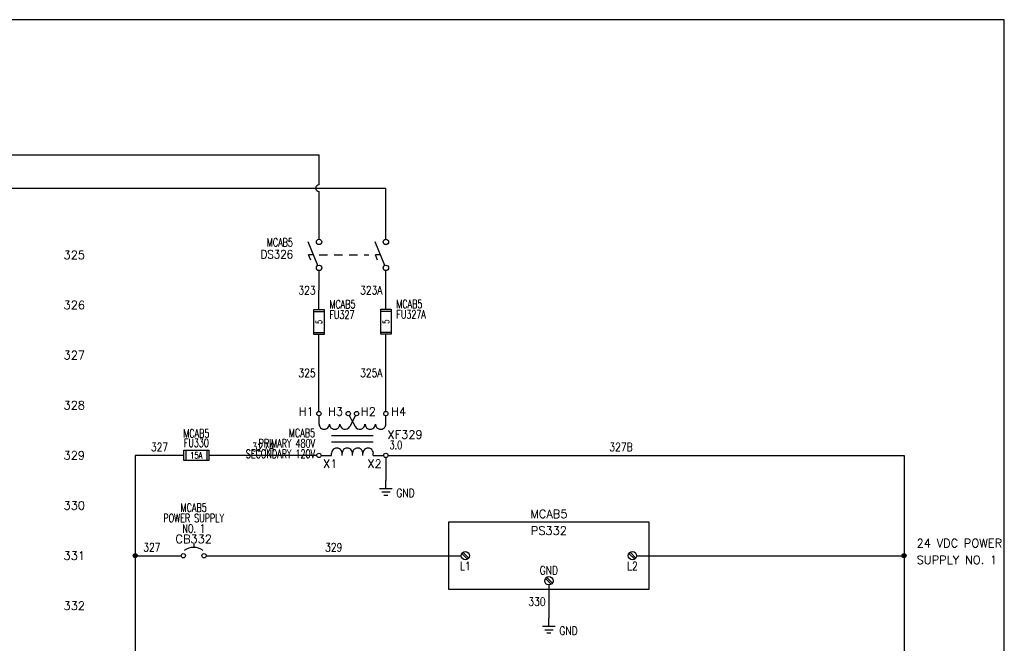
# Model space of a CAD drawing. Header units: inches. Extents: x 0 to 30, y 0 to 19.
# Tile 5 of 5: x 15.3 to 30, y 9.7 to 19. Entities that reach past the tile are written whole.
import ezdxf
from ezdxf.enums import TextEntityAlignment as Align

# ---------------------------------------------------------------- set-up
doc = ezdxf.new("R2010")
doc.units = ezdxf.units.IN
doc.header["$MEASUREMENT"] = 0
doc.linetypes.add('HIDDEN2', pattern=[0.1875, 0.125, -0.0625])
doc.layers.add('BLK_10AWG', color=252, linetype='Continuous', lineweight=30)
for name, color, linetype in [('BLK_14AWG', 252, 'Continuous'), ('DESC', 1, 'Continuous'), ('GRN', 76, 'Continuous'), ('LINK', 9, 'HIDDEN2'), ('LOC', 140, 'Continuous'), ('MISC', 30, 'Continuous'), ('RED_18AWG', 1, 'Continuous'), ('SYMS', 7, 'Continuous'), ('TAGS', 30, 'Continuous'), ('TERMS', 6, 'Continuous'), ('WHT_16AWG', 7, 'Continuous'), ('WIRECOPY', 52, 'Continuous'), ('WIRENO', 3, 'Continuous')]:
    doc.layers.add(name, color=color, linetype=linetype)
doc.layers.add('Viewports', color=3, linetype='Continuous', plot=False)
doc.styles.add('LEGACY', font='romans.shx')
doc.styles.add('ROMANS', font='ROMANS.shx', dxfattribs={"height": 0.125})
doc.styles.add('WD', font='romans.shx')

# ---------------------------------------------------------------- blocks, each defined once
blk = doc.blocks.new('HPS1SUP')
for p, q in [((-0.25, 0.5), (-0.25, -0.5)), ((2.75, 0.5), (-0.25, 0.5)), ((2.75, -0.5), (2.75, 0.5)), ((-0.052, 0.035), (0.035, -0.052)), ((-0.035, 0.052), (0.052, -0.035)), ((2.448, 0.035), (2.535, -0.052)), ((2.465, 0.052), (2.552, -0.035)), ((1.198, -0.34), (1.285, -0.427)), ((1.215, -0.323), (1.302, -0.41)), ((-0.25, -0.5), (2.75, -0.5))]:
    blk.add_line(p, q)
for centre in [(0, 0), (2.5, 0), (1.25, -0.375)]:
    blk.add_circle(centre, 0.0625)
at = {"style": 'LEGACY'}
for tag, p in [('INST', (1.25, 0.875)), ('LOC', (1.375, 0.625)), ('TAG1', (1.25, 0.375))]:
    blk.add_attdef(tag, text='', height=0.125, dxfattribs=at).set_placement(p, align=Align.MIDDLE_CENTER)
for tag, p in [('DESC1', (6.75, 0.375)), ('DESC2', (6.75, 0.125)), ('DESC3', (6.75, -0.125))]:
    blk.add_attdef(tag, p, '', height=0.125, dxfattribs=at)
at = {"flags": 1}
for tag, p, style in [('X4TERM01', (-0.062, 0), 'LEGACY'), ('ASSYCODE', (0, 0), 'ROMANS'), ('FAMILY', (0, 0), 'ROMANS'), ('CAT', (0, 0), 'ROMANS'), ('MFG', (0, 0), 'ROMANS'), ('X1TERM02', (2.562, 0), 'LEGACY'), ('X8TERM03', (1.25, -0.438), 'LEGACY')]:
    blk.add_attdef(tag, p, '', height=0.01, dxfattribs=dict(at, style=style))
at = {"linetype": 'Continuous', "style": 'LEGACY', "width": 0.8}
for tag, p in [('TERM01', (0, -0.094)), ('TERM02', (2.5, -0.094))]:
    blk.add_attdef(tag, text='', height=0.125, dxfattribs=at).set_placement(p, align=Align.TOP_CENTER)
blk.add_attdef('TERM03', text='', height=0.125, dxfattribs=at).set_placement((1.25, -0.281), align=Align.CENTER)
blk = doc.blocks.new('WD_MLRH')
at = {"style": 'WD'}
blk.add_attdef('RUNGFIRST', text='', height=0.125, dxfattribs=at).set_placement((-0.25, 0), align=Align.MIDDLE_RIGHT)
at = {"style": 'WD', "flags": 1}
for tag, p in [('RUNGHORV', (-0.25, -0.127)), ('RUNGINC', (-0.25, -0.163)), ('WIREMODE', (-0.25, -0.281)), ('RUNGDIST', (-0.25, -0.2)), ('RUNGCNT', (-0.25, -0.237)), ('WIRE-START', (-0.25, -0.356)), ('WIRE-GSUF', (-0.25, -0.396)), ('PH3SPACE', (-0.25, -0.437)), ('WIREFMT', (-0.25, -0.321))]:
    blk.add_attdef(tag, text='', height=0.025, dxfattribs=at).set_placement(p, align=Align.RIGHT)
blk = doc.blocks.new('WDDOT')
for radius in [0.03, 0.0187, 0.00929]:
    blk.add_circle((0, 0), radius)
blk = doc.blocks.new('HCB1')
blk.add_line((0, 0.173), (0, 0.126))
for centre in [(-0.155, 0), (0.155, 0)]:
    blk.add_circle(centre, 0.0322)
blk.add_arc((0, -0.109), 0.234, 53.1301, 126.8699)
at = {"style": 'WD', "width": 0.7}
for tag, p in [('INST', (0, 0.826)), ('LOC', (0, 0.656)), ('DESC1', (0, 0.5)), ('DESC2', (0, 0.344)), ('RATING1', (0, -0.188)), ('XREF', (0, -0.344))]:
    blk.add_attdef(tag, text='', height=0.125, dxfattribs=at).set_placement(p, align=Align.CENTER)
at = {"style": 'WD'}
blk.add_attdef('TAG1', text='', height=0.125, dxfattribs=at).set_placement((0, 0.188), align=Align.CENTER)
for tag, p in [('X2LINK', (0, 0.219)), ('X8LINK', (0, 0))]:
    blk.add_attdef(tag, p, '', height=0.01, dxfattribs=at)
for tag, p, height, flags in [('FAMILY', (0.205, 0.152), 0.01, 9), ('X4TERM01', (-0.188, 0), 0.0125, 1), ('X1TERM02', (0.188, 0), 0.0125, 1), ('CONTACT', (0.205, 0.133), 0.01, 9)]:
    blk.add_attdef(tag, p, '', height=height, dxfattribs=dict(at, flags=flags))
at = {"linetype": 'Continuous', "style": 'WD', "flags": 9}
for tag, p in [('ASSYCODE', (0.219, 0.062)), ('MFG', (0.228, 0.089)), ('CAT', (0.23, 0.108))]:
    blk.add_attdef(tag, text='', height=0.01, dxfattribs=at).set_placement(p, align=Align.CENTER)
at = {"linetype": 'Continuous', "style": 'WD', "flags": 8}
blk.add_attdef('TERM01', text='', height=0.125, dxfattribs=at).set_placement((-0.25, -0.031), align=Align.TOP_RIGHT)
blk.add_attdef('TERM02', text='', height=0.125, dxfattribs=at).set_placement((0.25, -0.031), align=Align.TOP_LEFT)
blk = doc.blocks.new('WD_WNH')
at = {"linetype": 'Continuous', "style": 'WD', "width": 0.8}
blk.add_attdef('WIRENO', text='', height=0.125, dxfattribs=at).set_placement((0, 0.062), align=Align.CENTER)
at = {"style": 'WD', "flags": 1}
for tag, p in [('W01USER', (0, 0.078)), ('W02USER', (0, 0.07)), ('W03USER', (0, 0.062)), ('W04USER', (0, 0.055)), ('W05USER', (0, 0.047)), ('W06USER', (0, 0.039)), ('W07USER', (0, 0.031)), ('W08USER', (0, 0.023)), ('W09USER', (0, 0.016)), ('W10USER', (0, 0.008))]:
    blk.add_attdef(tag, text='', height=0.005, dxfattribs=at).set_placement(p, align=Align.CENTER)
blk = doc.blocks.new('VGND2')
for p, q in [((0, -0.125), (0, 0)), ((0.09375, -0.125), (-0.09375, -0.125)), ((-0.0625, -0.171875), (0.0625, -0.171875)), ((-0.03125, -0.21875), (0.03125, -0.21875))]:
    blk.add_line(p, q)
at = {"style": 'WD', "width": 0.8}
for tag, p in [('INST', (0.15625, 0.125)), ('LOC', (0.15625, -0.03125)), ('TAG1', (0.15625, -0.1875)), ('DESC1', (0.15625, -0.34375)), ('DESC2', (0.15625, -0.5))]:
    blk.add_attdef(tag, text='', height=0.125, dxfattribs=at).set_placement(p, align=Align.MIDDLE_LEFT)
at = {"style": 'WD', "flags": 1}
for tag in ['ASSYCODE', 'X2TERM01', 'CAT', 'MFG', 'FAMILY']:
    blk.add_attdef(tag, (0, 0), '', height=0.01, dxfattribs=at)
blk = doc.blocks.new('WD_WNV')
at = {"linetype": 'Continuous', "style": 'WD', "width": 0.8}
blk.add_attdef('WIRENO', text='', height=0.125, dxfattribs=at).set_placement((-0.05, 0), align=Align.MIDDLE_RIGHT)
at = {"style": 'WD', "flags": 1}
for tag, p in [('W01USER', (-0.062, 0.094)), ('W02USER', (-0.062, 0.086)), ('W03USER', (-0.062, 0.078)), ('W04USER', (-0.062, 0.07)), ('W05USER', (-0.062, 0.062)), ('W06USER', (-0.062, 0.055)), ('W07USER', (-0.062, 0.047)), ('W08USER', (-0.062, 0.039)), ('W09USER', (-0.062, 0.031)), ('W10USER', (-0.062, 0.023))]:
    blk.add_attdef(tag, text='', height=0.005, dxfattribs=at).set_placement(p, align=Align.CENTER)
blk = doc.blocks.new('VDS21')
for p, q in [((-0.016, -0.157), (-0.163, 0.195)), ((-0.081, 0), (-0.156, 0)), ((-0.124, -0.078), (-0.156, 0))]:
    blk.add_line(p, q)
for centre in [(0, 0.194), (0, -0.194)]:
    blk.add_circle(centre, 0.0403)
at = {"style": 'WD'}
for tag, width, p in [('INST', 0.7, (-0.373, 0.406)), ('LOC', 0.7, (-0.373, 0.221)), ('TAG2', 0.9, (-0.373, 0.031)), ('XREF', 0.7, (-0.37, -0.155)), ('DESC1', 0.7, (-0.37, -0.344)), ('DESC2', 0.7, (-0.37, -0.531))]:
    blk.add_attdef(tag, text='', height=0.125, dxfattribs=dict(at, width=width)).set_placement(p, align=Align.RIGHT)
for tag, height, flags, p in [('TERM01', 0.125, 8, (-0.069, 0.258)), ('CONTACT', 0.0125, 9, (-0.083, -0.106)), ('FAMILY', 0.0125, 9, (-0.1, -0.046))]:
    blk.add_attdef(tag, text='', height=height, dxfattribs=dict(at, flags=flags)).set_placement(p, align=Align.RIGHT)
at = {"style": 'WD', "flags": 1}
for tag, p in [('X2TERM01', (0, 0.234)), ('X8TERM02', (0, -0.234))]:
    blk.add_attdef(tag, p, '', height=0.0125, dxfattribs=at)
at = {"style": 'WD'}
for tag, p in [('X4LINK', (-0.254, 0)), ('X1LINK', (0, 0))]:
    blk.add_attdef(tag, p, '', height=0.0125, dxfattribs=at)
at = {"style": 'WD', "flags": 8}
blk.add_attdef('TERM02', text='', height=0.125, dxfattribs=at).set_placement((-0.051, -0.267), align=Align.TOP_RIGHT)
blk = doc.blocks.new('VDS11')
for p, q in [((-0.016, -0.157), (-0.163, 0.195)), ((-0.081, 0), (-0.156, 0)), ((-0.124, -0.078), (-0.156, 0))]:
    blk.add_line(p, q)
for centre in [(0, 0.194), (0, -0.194)]:
    blk.add_circle(centre, 0.0403)
at = {"style": 'WD'}
for tag, height, flags, p in [('TERM01', 0.125, 8, (-0.069, 0.258)), ('CONTACT', 0.0125, 9, (-0.083, -0.067)), ('FAMILY', 0.0125, 9, (-0.1, -0.046)), ('MFG', 0.0125, 9, (-0.1, -0.11)), ('CAT', 0.0125, 9, (-0.1, -0.091))]:
    blk.add_attdef(tag, text='', height=height, dxfattribs=dict(at, flags=flags)).set_placement(p, align=Align.RIGHT)
for tag, width, p in [('INST', 0.7, (-0.391, 0.312)), ('LOC', 0.7, (-0.391, 0.125)), ('TAG1', 0.9, (-0.388, -0.054)), ('RATING1', 0.7, (-0.388, -0.234)), ('DESC1', 0.7, (-0.387, -0.422)), ('DESC2', 0.7, (-0.388, -0.609))]:
    blk.add_attdef(tag, text='', height=0.125, dxfattribs=dict(at, width=width)).set_placement(p, align=Align.RIGHT)
at = {"style": 'WD', "flags": 1}
for tag, p in [('X2TERM01', (0, 0.234)), ('X8TERM02', (0, -0.234))]:
    blk.add_attdef(tag, p, '', height=0.0125, dxfattribs=at)
at = {"style": 'WD'}
for tag, p in [('X4LINK', (-0.254, 0)), ('X1LINK', (0, 0))]:
    blk.add_attdef(tag, p, '', height=0.0125, dxfattribs=at)
at = {"style": 'WD', "width": 0.7}
blk.add_attdef('XREF', (0.161, -0.047), '', height=0.125, dxfattribs=at)
at = {"style": 'WD', "flags": 9}
blk.add_attdef('ASSYCODE', text='', height=0.0125, dxfattribs=at).set_placement((-0.115, -0.137), align=Align.CENTER)
at = {"style": 'WD', "flags": 8}
blk.add_attdef('TERM02', text='', height=0.125, dxfattribs=at).set_placement((-0.051, -0.267), align=Align.TOP_RIGHT)
blk = doc.blocks.new('HXF1D')
for p, q in [((-0.5, -0.156), (-0.5, -0.032)), ((-0.048, -0.028), (0.04, -0.193)), ((0.047, -0.029), (-0.04, -0.193)), ((0.5, -0.156), (0.5, -0.032)), ((-0.312, -0.328), (0.312, -0.328)), ((-0.312, -0.422), (0.312, -0.422)), ((-0.469, -0.625), (-0.312, -0.625)), ((-0.312, -0.625), (-0.312, -0.594)), ((-0.156, -0.625), (-0.156, -0.594)), ((0, -0.625), (0, -0.594)), ((0.156, -0.625), (0.156, -0.594)), ((0.312, -0.625), (0.312, -0.594)), ((0.312, -0.625), (0.467, -0.625))]:
    blk.add_line(p, q)
for centre in [(-0.501, 0), (-0.063, 0), (0.062, 0), (0.499, 0), (-0.501, -0.625), (0.499, -0.625)]:
    blk.add_circle(centre, 0.0322)
for centre, start, end in [((-0.422, -0.156), 179.999, 0), ((-0.266, -0.156), 179.999, 0), ((-0.109, -0.156), 179.999, 331.9287), ((0.109, -0.156), 208.0713, 0.001), ((0.266, -0.156), 180, 0.001), ((0.422, -0.156), 180, 0.001), ((-0.234, -0.594), 0.001, 180.002), ((-0.078, -0.594), 0.001, 180.002), ((0.078, -0.594), 0.001, 180.002), ((0.234, -0.594), 0.001, 180.002)]:
    blk.add_arc(centre, 0.0781, start, end)
at = {"linetype": 'Continuous', "style": 'WD', "flags": 8}
for tag, p in [('TERM01', (-0.578, -0.031)), ('TERM02', (-0.141, -0.031))]:
    blk.add_attdef(tag, text='', height=0.125, dxfattribs=at).set_placement(p, align=Align.RIGHT)
at = {"style": 'WD'}
for tag, p, height, flags in [('X4TERM01', (-0.533, 0), 0.0125, 1), ('X2TERM01', (-0.501, 0.032), 0.0125, 1), ('X2TERM02', (-0.063, 0.032), 0.0125, 1), ('X2TERM03', (0.062, 0.032), 0.0125, 1), ('X2TERM04', (0.499, 0.032), 0.0125, 1), ('X1TERM04', (0.531, 0), 0.0125, 1), ('FAMILY', (0.46, -0.372), 0.01, 9), ('X4TERM05', (-0.533, -0.625), 0.0125, 1), ('X8TERM05', (-0.501, -0.657), 0.0125, 1), ('X8TERM06', (0, -0.632), 0.0125, 1), ('X8TERM07', (0.499, -0.657), 0.0125, 1), ('X1TERM07', (0.531, -0.625), 0.0125, 1)]:
    blk.add_attdef(tag, p, '', height=height, dxfattribs=dict(at, flags=flags))
at = {"linetype": 'Continuous', "style": 'WD', "flags": 8}
for tag, p in [('TERM03', (0.125, -0.031)), ('TERM04', (0.578, -0.031))]:
    blk.add_attdef(tag, p, '', height=0.125, dxfattribs=at)
at = {"style": 'WD', "width": 0.7}
for tag, p in [('INST', (-0.56, -0.181)), ('LOC', (-0.56, -0.351)), ('DESC1', (-0.56, -0.507)), ('DESC2', (-0.56, -0.664))]:
    blk.add_attdef(tag, text='', height=0.125, dxfattribs=at).set_placement(p, align=Align.RIGHT)
at = {"style": 'WD'}
blk.add_attdef('TAG1', (0.524, -0.375), '', height=0.125, dxfattribs=at)
at = {"linetype": 'Continuous', "style": 'WD', "flags": 9}
for tag, p in [('ASSYCODE', (0.483, -0.438)), ('MFG', (0.484, -0.42)), ('CAT', (0.485, -0.4))]:
    blk.add_attdef(tag, text='', height=0.01, dxfattribs=at).set_placement(p, align=Align.CENTER)
at = {"style": 'WD', "width": 0.7}
blk.add_attdef('RATING1', (0.556, -0.531), '', height=0.125, dxfattribs=at)
at = {"linetype": 'Continuous', "style": 'WD', "flags": 8}
for tag, p in [('TERM06', (-0.031, -0.688)), ('TERM07', (0.438, -0.688))]:
    blk.add_attdef(tag, text='', height=0.125, dxfattribs=at).set_placement(p, align=Align.TOP_RIGHT)
blk.add_attdef('TERM05', text='', height=0.125, dxfattribs=at).set_placement((-0.438, -0.688), align=Align.TOP_LEFT)
blk = doc.blocks.new('HFU1')
for p, q in [((-0.188, -0.078), (-0.188, 0.078)), ((-0.188, 0.078), (0.188, 0.078)), ((-0.156, 0.078), (-0.156, -0.078)), ((0.156, 0.078), (0.156, -0.078)), ((0.188, 0.078), (0.188, -0.078)), ((0.188, -0.078), (-0.188, -0.078))]:
    blk.add_line(p, q)
at = {"style": 'WD', "width": 0.7}
for tag, p in [('INST', (0, 0.422)), ('LOC', (0, 0.266)), ('TAG1', (0, 0.125))]:
    blk.add_attdef(tag, text='', height=0.125, dxfattribs=at).set_placement(p, align=Align.CENTER)
at = {"linetype": 'Continuous', "style": 'WD', "flags": 9}
for tag, p in [('ASSYCODE', (0.157, 0.251)), ('MFG', (0.156, 0.083)), ('CAT', (0.156, 0.102))]:
    blk.add_attdef(tag, text='', height=0.01, dxfattribs=at).set_placement(p, align=Align.CENTER)
at = {"style": 'WD'}
for tag, p, height, flags in [('X4TERM01', (-0.188, 0), 0.0109, 1), ('FAMILY', (0.129, 0.108), 0.01, 9), ('X1TERM02', (0.188, 0), 0.0109, 1)]:
    blk.add_attdef(tag, p, '', height=height, dxfattribs=dict(at, flags=flags))
at = {"style": 'WD', "width": 0.7}
blk.add_attdef('RATING1', text='', height=0.0938, dxfattribs=at).set_placement((0, 0), align=Align.MIDDLE_CENTER)
at = {"style": 'WD'}
for tag, p in [('X2LINK', (0, 0.109)), ('X8LINK', (0, -0.109))]:
    blk.add_attdef(tag, p, '', height=0.01, dxfattribs=at)
at = {"linetype": 'Continuous', "style": 'WD', "width": 0.7, "flags": 8}
blk.add_attdef('TERM01', text='', height=0.1, dxfattribs=at).set_placement((-0.25, -0.016), align=Align.TOP_RIGHT)
blk.add_attdef('TERM02', text='', height=0.1, dxfattribs=at).set_placement((0.25, -0.016), align=Align.TOP_LEFT)
at = {"style": 'WD', "width": 0.7}
for tag, p in [('DESC1', (0.047, -0.234)), ('DESC2', (0.047, -0.391)), ('DESC3', (0.047, -0.547))]:
    blk.add_attdef(tag, text='', height=0.125, dxfattribs=at).set_placement(p, align=Align.MIDDLE_LEFT)
blk = doc.blocks.new('VFU1')
for p, q in [((-0.078, -0.188), (-0.078, 0.188)), ((-0.078, 0.188), (0.078, 0.188)), ((-0.078, 0.156), (0.078, 0.156)), ((0.078, 0.188), (0.078, -0.188)), ((-0.078, -0.156), (0.078, -0.156)), ((0.078, -0.188), (-0.078, -0.188))]:
    blk.add_line(p, q)
at = {"style": 'WD', "width": 0.7}
for tag, p in [('INST', (0.156, 0.359)), ('LOC', (0.156, 0.203)), ('TAG1', (0.156, 0.047)), ('DESC1', (0.156, -0.172)), ('DESC2', (0.156, -0.328)), ('DESC3', (0.156, -0.484))]:
    blk.add_attdef(tag, p, '', height=0.125, dxfattribs=at)
at = {"linetype": 'Continuous', "style": 'WD', "width": 0.7, "flags": 8}
blk.add_attdef('TERM01', text='', height=0.1, dxfattribs=at).set_placement((-0.055, 0.207), align=Align.RIGHT)
at = {"style": 'WD', "width": 0.7}
blk.add_attdef('RATING1', text='', height=0.0938, rotation=90, dxfattribs=at).set_placement((0, 0), align=Align.MIDDLE_CENTER)
at = {"color": 7, "style": 'WD', "flags": 1}
for tag, p in [('X2TERM01', (0, 0.188)), ('X8TERM02', (0, -0.188))]:
    blk.add_attdef(tag, p, '', height=0.0109, dxfattribs=at)
at = {"color": 7, "style": 'WD'}
for tag, p in [('X4LINK', (-0.125, 0)), ('X1LINK', (0.141, 0))]:
    blk.add_attdef(tag, p, '', height=0.01, dxfattribs=at)
at = {"linetype": 'Continuous', "style": 'WD', "flags": 9}
blk.add_attdef('ASSYCODE', text='', height=0.01, dxfattribs=at).set_placement((-0.098, -0.108), align=Align.CENTER)
at = {"style": 'WD', "flags": 9}
blk.add_attdef('FAMILY', text='', height=0.01, dxfattribs=at).set_placement((-0.08, -0.036), align=Align.RIGHT)
at = {"linetype": 'Continuous', "style": 'WD', "flags": 9}
for tag, p in [('MFG', (-0.08, -0.088)), ('CAT', (-0.08, -0.073))]:
    blk.add_attdef(tag, text='', height=0.01, dxfattribs=at).set_placement(p, align=Align.RIGHT)
at = {"linetype": 'Continuous', "style": 'WD', "width": 0.7, "flags": 8}
blk.add_attdef('TERM02', text='', height=0.1, dxfattribs=at).set_placement((-0.041, -0.213), align=Align.TOP_RIGHT)
blk = doc.blocks.new('WD_WCH')
at = {"linetype": 'Continuous', "style": 'WD', "width": 0.8}
blk.add_attdef('WIRECOPY', text='', height=0.125, dxfattribs=at).set_placement((0, 0.0625), align=Align.CENTER)

msp = doc.modelspace()

# ---------------------------------------------------------------- linework, layer by layer
at = {"layer": 'BLK_10AWG'}
for p, q in [((2.5, 17), (19.75, 17)), ((19.75, 16.55), (19.75, 17)), ((2.5, 16.5), (20.75, 16.5)), ((20.75, 15.734), (20.75, 16.5)), ((19.75, 15.734), (19.75, 16.45)), ((19.717, 12.5), (18.102, 12.5))]:
    msp.add_line(p, q, dxfattribs=at)
msp.add_arc((19.75, 16.5), 0.05, 90, 270, dxfattribs=at)
at = {"layer": 'BLK_14AWG'}
for p, q in [((19.749, 14.684), (19.75, 15.266)), ((20.75, 14.688), (20.75, 15.266)), ((19.749, 13.157), (19.749, 14.309)), ((20.749, 13.157), (20.75, 14.312)), ((17, 12.5), (17, 0.375)), ((17.727, 12.5), (17, 12.5)), ((17, 10.999), (17.688, 10.999))]:
    msp.add_line(p, q, dxfattribs=at)
at = {"layer": 'GRN'}
for p, q in [((20.749, 12.468), (20.75, 12.125)), ((23.188, 10.562), (23.188, 10.063))]:
    msp.add_line(p, q, dxfattribs=at)
at = {"layer": 'LINK'}
msp.add_lwpolyline([(19.75, 15.5), (20.496, 15.5)], dxfattribs=at)
at = {"layer": 'RED_18AWG'}
msp.add_line((18.062, 10.999), (21.875, 10.999), dxfattribs=at)
at = {"layer": 'Viewports'}
msp.add_lwpolyline([(0, 0), (30, 0), (30, 19.02), (0, 19.02)], close=True, dxfattribs=at)
at = {"layer": 'WHT_16AWG'}
for p, q in [((20.781, 12.5), (28.5, 12.5)), ((28.5, 12.5), (28.5, 7.32)), ((24.5, 10.999), (28.5, 10.999))]:
    msp.add_line(p, q, dxfattribs=at)

# ---------------------------------------------------------------- block references
at = {"layer": 'MISC'}
ref = msp.add_blockref('WD_MLRH', (16.5, 15.5), dxfattribs=at)
ref.add_attrib('RUNGFIRST', '325', dxfattribs={"height": 0.125, "style": 'WD'}).set_placement((16.25, 15.5), align=Align.MIDDLE_RIGHT)
at = {"layer": 'SYMS'}
ref = msp.add_blockref('VDS11', (19.75, 15.5), dxfattribs=at)
ref.add_attrib('TAG1', 'DS326', dxfattribs={"layer": 'TAGS', "height": 0.125, "style": 'WD', "width": 0.9}).set_placement((19.362, 15.446), align=Align.RIGHT)
ref.add_attrib('LOC', 'MCAB5', dxfattribs={"layer": 'LOC', "height": 0.125, "style": 'WD', "width": 0.7}).set_placement((19.359, 15.625), align=Align.RIGHT)
for name, p in [('VDS21', (20.75, 15.5)), ('WDDOT', (17, 11)), ('WDDOT', (28.5, 10.999))]:
    msp.add_blockref(name, p, dxfattribs=at)
ref = msp.add_blockref('VFU1', (19.749, 14.497), dxfattribs=at)
ref.add_attrib('TAG1', 'FU327', (19.905, 14.543), dxfattribs={"layer": 'TAGS', "height": 0.125, "style": 'WD', "width": 0.7})
ref.add_attrib('LOC', 'MCAB5', (19.905, 14.7), dxfattribs={"layer": 'LOC', "height": 0.125, "style": 'WD', "width": 0.7})
ref.add_attrib('RATING1', '5', dxfattribs={"layer": 'MISC', "height": 0.0938, "rotation": 90, "style": 'WD', "width": 0.7}).set_placement((19.749, 14.497), align=Align.MIDDLE_CENTER)
ref = msp.add_blockref('VFU1', (20.75, 14.5), dxfattribs=at)
ref.add_attrib('TAG1', 'FU327A', (20.906, 14.547), dxfattribs={"layer": 'TAGS', "height": 0.125, "style": 'WD', "width": 0.7})
ref.add_attrib('LOC', 'MCAB5', (20.906, 14.703), dxfattribs={"layer": 'LOC', "height": 0.125, "style": 'WD', "width": 0.7})
ref.add_attrib('RATING1', '5', dxfattribs={"layer": 'MISC', "height": 0.0938, "rotation": 90, "style": 'WD', "width": 0.7}).set_placement((20.75, 14.5), align=Align.MIDDLE_CENTER)
ref = msp.add_blockref('HXF1D', (20.25, 13.125), dxfattribs=at)
ref.add_attrib('TERM02', 'H3', dxfattribs={"layer": 'TERMS', "linetype": 'Continuous', "height": 0.125, "style": 'WD', "flags": 8}).set_placement((20.109, 13.094), align=Align.RIGHT)
ref.add_attrib('TERM01', 'H1', dxfattribs={"layer": 'TERMS', "linetype": 'Continuous', "height": 0.125, "style": 'WD', "flags": 8}).set_placement((19.672, 13.094), align=Align.RIGHT)
ref.add_attrib('TERM04', 'H4', (20.828, 13.094), dxfattribs={"layer": 'TERMS', "linetype": 'Continuous', "height": 0.125, "style": 'WD', "flags": 8})
ref.add_attrib('TERM05', 'X1', dxfattribs={"layer": 'TERMS', "linetype": 'Continuous', "height": 0.125, "style": 'WD', "flags": 8}).set_placement((19.812, 12.438), align=Align.TOP_LEFT)
ref.add_attrib('TERM07', 'X2', dxfattribs={"layer": 'TERMS', "linetype": 'Continuous', "height": 0.125, "style": 'WD', "flags": 8}).set_placement((20.688, 12.438), align=Align.TOP_RIGHT)
ref.add_attrib('RATING1', '3.0', (20.806, 12.594), dxfattribs={"layer": 'MISC', "height": 0.125, "style": 'WD', "width": 0.7})
ref.add_attrib('TAG1', 'XF329', (20.774, 12.75), dxfattribs={"layer": 'TAGS', "height": 0.125, "style": 'WD'})
ref.add_attrib('DESC1', 'PRIMARY 480V', dxfattribs={"layer": 'DESC', "height": 0.125, "style": 'WD', "width": 0.7}).set_placement((19.69, 12.618), align=Align.RIGHT)
ref.add_attrib('DESC2', 'SECONDARY 120V', dxfattribs={"layer": 'DESC', "height": 0.125, "style": 'WD', "width": 0.7}).set_placement((19.69, 12.461), align=Align.RIGHT)
ref.add_attrib('LOC', 'MCAB5', dxfattribs={"layer": 'LOC', "height": 0.125, "style": 'WD', "width": 0.7}).set_placement((19.69, 12.774), align=Align.RIGHT)
ref.add_attrib('TERM03', 'H2', (20.375, 13.094), dxfattribs={"layer": 'TERMS', "linetype": 'Continuous', "height": 0.125, "style": 'WD', "flags": 8})
ref = msp.add_blockref('HFU1', (17.915, 12.5), dxfattribs=at)
ref.add_attrib('RATING1', '15A', dxfattribs={"layer": 'MISC', "height": 0.0938, "style": 'WD', "width": 0.7}).set_placement((17.915, 12.5), align=Align.MIDDLE_CENTER)
ref.add_attrib('LOC', 'MCAB5', dxfattribs={"layer": 'LOC', "height": 0.125, "style": 'WD', "width": 0.7}).set_placement((17.915, 12.766), align=Align.CENTER)
ref.add_attrib('TAG1', 'FU330', dxfattribs={"layer": 'TAGS', "height": 0.125, "style": 'WD', "width": 0.7}).set_placement((17.915, 12.625), align=Align.CENTER)
ref = msp.add_blockref('VGND2', (20.75, 12.125), dxfattribs=at)
ref.add_attrib('TAG1', 'GND', dxfattribs={"layer": 'TAGS', "height": 0.125, "style": 'WD', "width": 0.8}).set_placement((20.906, 11.938), align=Align.MIDDLE_LEFT)
ref = msp.add_blockref('HCB1', (17.875, 10.999), dxfattribs=at)
ref.add_attrib('LOC', 'MCAB5', dxfattribs={"layer": 'LOC', "height": 0.125, "style": 'WD', "width": 0.7}).set_placement((17.875, 11.656), align=Align.CENTER)
ref.add_attrib('DESC2', 'NO. 1', dxfattribs={"layer": 'DESC', "height": 0.125, "style": 'WD', "width": 0.7}).set_placement((17.875, 11.343), align=Align.CENTER)
ref.add_attrib('DESC1', 'POWER SUPPLY', dxfattribs={"layer": 'DESC', "height": 0.125, "style": 'WD', "width": 0.7}).set_placement((17.875, 11.499), align=Align.CENTER)
ref.add_attrib('TAG1', 'CB332', dxfattribs={"layer": 'TAGS', "height": 0.125, "style": 'WD'}).set_placement((17.875, 11.187), align=Align.CENTER)
ref = msp.add_blockref('HPS1SUP', (21.938, 10.999), dxfattribs=at)
ref.add_attrib('TERM01', 'L1', dxfattribs={"layer": 'TERMS', "linetype": 'Continuous', "height": 0.125, "style": 'WD', "width": 0.8}).set_placement((21.938, 10.906), align=Align.TOP_CENTER)
ref.add_attrib('TERM02', 'L2', dxfattribs={"layer": 'TERMS', "linetype": 'Continuous', "height": 0.125, "style": 'WD', "width": 0.8}).set_placement((24.438, 10.906), align=Align.TOP_CENTER)
ref.add_attrib('TERM03', 'GND', dxfattribs={"layer": 'TERMS', "linetype": 'Continuous', "height": 0.125, "style": 'WD', "width": 0.8}).set_placement((23.188, 10.718), align=Align.CENTER)
ref.add_attrib('TAG1', 'PS332', dxfattribs={"layer": 'TAGS', "height": 0.125, "style": 'WD'}).set_placement((23.188, 11.374), align=Align.MIDDLE_CENTER)
ref.add_attrib('LOC', 'MCAB5', dxfattribs={"layer": 'LOC', "height": 0.125, "style": 'WD'}).set_placement((23.188, 11.625), align=Align.MIDDLE_CENTER)
ref.add_attrib('DESC1', '24 VDC POWER', (28.688, 11.124), dxfattribs={"layer": 'DESC', "height": 0.125, "style": 'WD'})
ref.add_attrib('DESC2', 'SUPPLY NO. 1', (28.688, 10.874), dxfattribs={"layer": 'DESC', "height": 0.125, "style": 'WD'})
ref = msp.add_blockref('VGND2', (23.188, 10.063), dxfattribs=at)
ref.add_attrib('TAG1', 'GND', dxfattribs={"layer": 'TAGS', "height": 0.125, "style": 'WD', "width": 0.8}).set_placement((23.344, 9.876), align=Align.MIDDLE_LEFT)
at = {"layer": 'WIRECOPY'}
ref = msp.add_blockref('WD_WCH', (17.25, 10.999), dxfattribs=at)
ref.add_attrib('WIRECOPY', '327', dxfattribs={"linetype": 'Continuous', "height": 0.125, "style": 'WD', "width": 0.8}).set_placement((17.25, 11.062), align=Align.CENTER)
at = {"layer": 'WIRENO'}
ref = msp.add_blockref('WD_WNV', (19.748, 14.971), dxfattribs=at)
ref.add_attrib('WIRENO', '323', dxfattribs={"linetype": 'Continuous', "height": 0.125, "style": 'WD', "width": 0.8}).set_placement((19.698, 14.971), align=Align.MIDDLE_RIGHT)
ref = msp.add_blockref('WD_WNV', (20.749, 14.972), dxfattribs=at)
ref.add_attrib('WIRENO', '323A', dxfattribs={"linetype": 'Continuous', "height": 0.125, "style": 'WD', "width": 0.8}).set_placement((20.699, 14.972), align=Align.MIDDLE_RIGHT)
ref = msp.add_blockref('WD_WNV', (19.749, 13.733), dxfattribs=at)
ref.add_attrib('WIRENO', '325', dxfattribs={"linetype": 'Continuous', "height": 0.125, "style": 'WD', "width": 0.8}).set_placement((19.699, 13.733), align=Align.MIDDLE_RIGHT)
ref = msp.add_blockref('WD_WNV', (20.749, 13.735), dxfattribs=at)
ref.add_attrib('WIRENO', '325A', dxfattribs={"linetype": 'Continuous', "height": 0.125, "style": 'WD', "width": 0.8}).set_placement((20.699, 13.735), align=Align.MIDDLE_RIGHT)
ref = msp.add_blockref('WD_WNH', (17.364, 12.5), dxfattribs=at)
ref.add_attrib('WIRENO', '327', dxfattribs={"linetype": 'Continuous', "height": 0.125, "style": 'WD', "width": 0.8}).set_placement((17.364, 12.562), align=Align.CENTER)
ref = msp.add_blockref('WD_WNH', (18.91, 12.5), dxfattribs=at)
ref.add_attrib('WIRENO', '327A', dxfattribs={"linetype": 'Continuous', "height": 0.125, "style": 'WD', "width": 0.8}).set_placement((18.91, 12.562), align=Align.CENTER)
ref = msp.add_blockref('WD_WNH', (24.266, 12.5), dxfattribs=at)
ref.add_attrib('WIRENO', '327B', dxfattribs={"linetype": 'Continuous', "height": 0.125, "style": 'WD', "width": 0.8}).set_placement((24.266, 12.562), align=Align.CENTER)
ref = msp.add_blockref('WD_WNH', (19.969, 10.999), dxfattribs=at)
ref.add_attrib('WIRENO', '329', dxfattribs={"linetype": 'Continuous', "height": 0.125, "style": 'WD', "width": 0.8}).set_placement((19.969, 11.062), align=Align.CENTER)
ref = msp.add_blockref('WD_WNV', (23.188, 10.312), dxfattribs=at)
ref.add_attrib('WIRENO', '330', dxfattribs={"linetype": 'Continuous', "height": 0.125, "style": 'WD', "width": 0.8}).set_placement((23.138, 10.312), align=Align.MIDDLE_RIGHT)

# ---------------------------------------------------------------- texts
at = {"layer": 'MISC', "style": 'WD'}
for s, p in [('326', (16.25, 14.75)), ('327', (16.25, 14)), ('328', (16.25, 13.25)), ('329', (16.25, 12.5)), ('330', (16.25, 11.75)), ('331', (16.25, 11)), ('332', (16.25, 10.25))]:
    msp.add_text(s, height=0.125, dxfattribs=at).set_placement(p, align=Align.MIDDLE_RIGHT)

doc.saveas('drawing.dxf')
